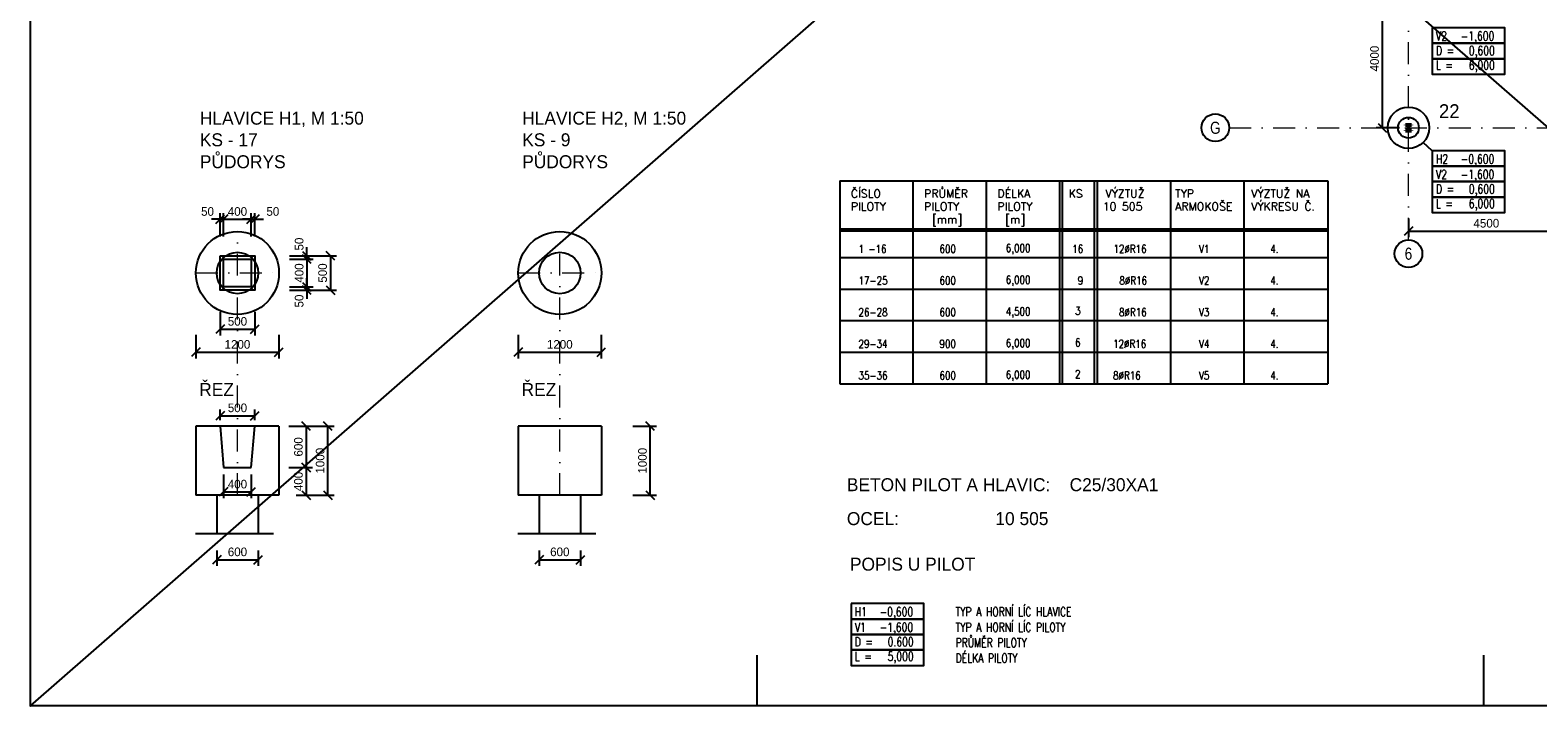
# Model space of a CAD drawing. Header units: millimetres. Extents: x -15255 to 382697, y -199968 to 116742.
# Tile 12 of 40: x 87895 to 131467, y -64111 to -44576. Entities that reach past the tile are written whole.
import ezdxf
from ezdxf.enums import TextEntityAlignment as Align

# ---------------------------------------------------------------- set-up
doc = ezdxf.new("R2010")
doc.units = ezdxf.units.MM
doc.header["$LTSCALE"] = 50
doc.linetypes.add('DASHDOT', pattern=[25.4, 12.7, -6.35, 0, -6.35])
for name, color, linetype in [('CISLA', 2, 'Continuous'), ('KOTY', 4, 'Continuous'), ('PILOTY', 2, 'Continuous'), ('POPIS', 6, 'Continuous')]:
    doc.layers.add(name, color=color, linetype=linetype)
for name, color, linetype, lineweight in [('CKKOTY', 3, 'Continuous', 25), ('CKRASTR', 1, 'DASHDOT', 18), ('CKRASTR_POPIS', 3, 'Continuous', 25), ('CSPROFILY_REZY', 4, 'Continuous', 50)]:
    doc.layers.add(name, color=color, linetype=linetype, lineweight=lineweight)
doc.styles.add('Arial', font='ARIAL.TTF', dxfattribs={"width": 0.8})
doc.styles.add('RomanS', font='romans.shx')
doc.dimstyles.new('CADKON', dxfattribs={"dimscale": 100, "dimtxt": 2.5, "dimasz": 2.5, "dimexe": 1.8, "dimexo": 5, "dimgap": 1, "dimtad": 1, "dimdec": 0, "dimrnd": 1, "dimtxsty": 'Standard', "dimblk1": 'OBLIQUE', "dimblk2": 'OBLIQUE', "dimsah": 1, "dimcen": 2.5, "dimclrd": 256, "dimadec": 1, "dimazin": 2, "dimtfac": 1, "dimtdec": 0, "dimtix": 1, "dimtmove": 2, "dimatfit": 3, "dimldrblk": 'OPEN30', "dimfxl": 0, "dimtolj": 1, "dimlwd": -1, "dimarcsym": 0})

# ---------------------------------------------------------------- blocks, each defined once
blk = doc.blocks.new('CK_S_EXT_HEAHEA180')
for p, q in [((-90, 85.5), (90, 85.5)), ((-90, 85.5), (-90, 76)), ((-90, 76), (-18, 76)), ((-3, -61), (-3, 61)), ((3, -61), (3, 61)), ((90, 76), (18, 76)), ((90, 85.5), (90, 76)), ((-90, -85.5), (-90, -76)), ((-90, -76), (-18, -76)), ((-90, -85.5), (90, -85.5)), ((90, -76), (18, -76)), ((90, -85.5), (90, -76))]:
    blk.add_line(p, q)
for centre, start, end in [((-18, 61), 0, 90), ((18, 61), 90, 180), ((-18, -61), 270, 0), ((18, -61), 180, 270)]:
    blk.add_arc(centre, 15, start, end)
blk = doc.blocks.new('_OBLIQUE')
at = {"color": 0, "linetype": 'ByBlock'}
blk.add_line((-0.5, -0.5), (0.5, 0.5), dxfattribs=at)
blk = doc.blocks.new('*D164')
at = {"layer": 'CKKOTY', "color": 0, "lineweight": -2}
for p, q in [((127473, -43398), (126793, -43398)), ((127473, -47398), (126793, -47398))]:
    blk.add_line(p, q, dxfattribs=at)
at = {"layer": 'CKKOTY'}
blk.add_line((126973, -47398), (126973, -43398), dxfattribs=at)
at = {"layer": 'Defpoints', "color": 0}
for p in [(126973, -43398), (129721, -43398), (129721, -47398)]:
    blk.add_point(p, dxfattribs=at)
at = {"layer": 'CKKOTY', "xscale": 250, "yscale": 250, "zscale": 250}
for p, rotation in [((126973, -43398), 90), ((126973, -47398), 270)]:
    blk.add_blockref('_OBLIQUE', p, dxfattribs=dict(at, rotation=rotation))
at = {"layer": 'CKKOTY', "color": 0, "insert": (126748, -45398), "char_height": 250, "attachment_point": 5, "rotation": 90}
blk.add_mtext('\\A1;4000', dxfattribs=at)
blk = doc.blocks.new('_Open30')
at = {"color": 0, "lineweight": -2}
for p, q in [((-1, 0.27), (0, 0)), ((0, 0), (-1, -0.27)), ((0, 0), (-1, 0))]:
    blk.add_line(p, q, dxfattribs=at)
blk = doc.blocks.new('*D170')
at = {"layer": 'CKKOTY', "color": 0, "lineweight": -2}
for p, q in [((127729, -50019), (127729, -50565)), ((132229, -50019), (132229, -50565))]:
    blk.add_line(p, q, dxfattribs=at)
at = {"layer": 'CKKOTY'}
blk.add_line((127729, -50385), (132229, -50385), dxfattribs=at)
at = {"layer": 'Defpoints', "color": 0}
for p in [(127729, -49519), (132229, -49519), (132229, -50385)]:
    blk.add_point(p, dxfattribs=at)
at = {"layer": 'CKKOTY', "xscale": 250, "yscale": 250, "zscale": 250, "rotation": 180}
blk.add_blockref('_OBLIQUE', (127729, -50385), dxfattribs=at)
at = {"layer": 'CKKOTY', "xscale": 250, "yscale": 250, "zscale": 250}
blk.add_blockref('_OBLIQUE', (132229, -50385), dxfattribs=at)
at = {"layer": 'CKKOTY', "color": 0, "insert": (129979, -50160), "char_height": 250, "attachment_point": 5}
blk.add_mtext('\\A1;4500', dxfattribs=at)
blk = doc.blocks.new('*D204')
at = {"layer": 'CKKOTY', "color": 0, "lineweight": -2}
for p, q in [((92686, -53387), (92686, -54067)), ((95086, -53387), (95086, -54067))]:
    blk.add_line(p, q, dxfattribs=at)
at = {"layer": 'CKKOTY'}
blk.add_line((92686, -53887), (95086, -53887), dxfattribs=at)
at = {"layer": 'Defpoints', "color": 0}
for p in [(92686, -52069), (95086, -52069), (95086, -53887)]:
    blk.add_point(p, dxfattribs=at)
at = {"layer": 'CKKOTY', "xscale": 250, "yscale": 250, "zscale": 250, "rotation": 180}
blk.add_blockref('_OBLIQUE', (92686, -53887), dxfattribs=at)
at = {"layer": 'CKKOTY', "xscale": 250, "yscale": 250, "zscale": 250}
blk.add_blockref('_OBLIQUE', (95086, -53887), dxfattribs=at)
at = {"layer": 'CKKOTY', "color": 0, "insert": (93886, -53662), "char_height": 250, "attachment_point": 5}
blk.add_mtext('\\A1;1200', dxfattribs=at)
blk = doc.blocks.new('*D205')
at = {"layer": 'CKKOTY'}
for p, q in [((93386, -50045), (93136, -50045)), ((93486, -50045), (93386, -50045)), ((93486, -50045), (93736, -50045))]:
    blk.add_line(p, q, dxfattribs=at)
at = {"layer": 'CKKOTY', "color": 0, "lineweight": -2}
for p, q in [((93386, -50545), (93386, -49865)), ((93486, -50545), (93486, -49865))]:
    blk.add_line(p, q, dxfattribs=at)
at = {"layer": 'Defpoints', "color": 0}
for p in [(93386, -50045), (93386, -51097), (93486, -51197)]:
    blk.add_point(p, dxfattribs=at)
at = {"layer": 'CKKOTY', "xscale": 250, "yscale": 250, "zscale": 250}
blk.add_blockref('_OBLIQUE', (93386, -50045), dxfattribs=at)
at = {"layer": 'CKKOTY', "xscale": 250, "yscale": 250, "zscale": 250, "rotation": 180}
blk.add_blockref('_OBLIQUE', (93486, -50045), dxfattribs=at)
at = {"layer": 'CKKOTY', "color": 0, "insert": (93021, -49820), "char_height": 250, "attachment_point": 5}
blk.add_mtext('\\A1;50', dxfattribs=at)
blk = doc.blocks.new('*D206')
at = {"layer": 'CKKOTY', "color": 0, "lineweight": -2}
for p, q in [((93486, -50545), (93486, -49865)), ((94286, -50545), (94286, -49865))]:
    blk.add_line(p, q, dxfattribs=at)
at = {"layer": 'CKKOTY'}
blk.add_line((93486, -50045), (94286, -50045), dxfattribs=at)
at = {"layer": 'Defpoints', "color": 0}
for p in [(94286, -50045), (93486, -51197), (94286, -51197)]:
    blk.add_point(p, dxfattribs=at)
at = {"layer": 'CKKOTY', "xscale": 250, "yscale": 250, "zscale": 250, "rotation": 180}
blk.add_blockref('_OBLIQUE', (93486, -50045), dxfattribs=at)
at = {"layer": 'CKKOTY', "xscale": 250, "yscale": 250, "zscale": 250}
blk.add_blockref('_OBLIQUE', (94286, -50045), dxfattribs=at)
at = {"layer": 'CKKOTY', "color": 0, "insert": (93886, -49820), "char_height": 250, "attachment_point": 5}
blk.add_mtext('\\A1;400', dxfattribs=at)
blk = doc.blocks.new('*D207')
at = {"layer": 'CKKOTY'}
for p, q in [((94286, -50045), (94036, -50045)), ((94286, -50045), (94386, -50045)), ((94386, -50045), (94636, -50045))]:
    blk.add_line(p, q, dxfattribs=at)
at = {"layer": 'CKKOTY', "color": 0, "lineweight": -2}
for p, q in [((94286, -50545), (94286, -49865)), ((94386, -50545), (94386, -49865))]:
    blk.add_line(p, q, dxfattribs=at)
at = {"layer": 'Defpoints', "color": 0}
for p in [(94386, -50045), (94286, -51197), (94386, -51197)]:
    blk.add_point(p, dxfattribs=at)
at = {"layer": 'CKKOTY', "xscale": 250, "yscale": 250, "zscale": 250}
blk.add_blockref('_OBLIQUE', (94286, -50045), dxfattribs=at)
at = {"layer": 'CKKOTY', "xscale": 250, "yscale": 250, "zscale": 250, "rotation": 180}
blk.add_blockref('_OBLIQUE', (94386, -50045), dxfattribs=at)
at = {"layer": 'CKKOTY', "color": 0, "insert": (94909, -49820), "char_height": 250, "attachment_point": 5}
blk.add_mtext('\\A1;50', dxfattribs=at)
blk = doc.blocks.new('*D208')
at = {"layer": 'CKKOTY'}
for p, q in [((95895, -51097), (95895, -50847)), ((95895, -51097), (95895, -51197)), ((95895, -51197), (95895, -51447))]:
    blk.add_line(p, q, dxfattribs=at)
at = {"layer": 'CKKOTY', "color": 0, "lineweight": -2}
for p, q in [((95395, -51097), (96075, -51097)), ((95395, -51197), (96075, -51197))]:
    blk.add_line(p, q, dxfattribs=at)
at = {"layer": 'Defpoints', "color": 0}
for p in [(94286, -51197), (94386, -51097), (95895, -51197)]:
    blk.add_point(p, dxfattribs=at)
at = {"layer": 'CKKOTY', "xscale": 250, "yscale": 250, "zscale": 250}
for p, rotation in [((95895, -51097), 270), ((95895, -51197), 90)]:
    blk.add_blockref('_OBLIQUE', p, dxfattribs=dict(at, rotation=rotation))
at = {"layer": 'CKKOTY', "color": 0, "insert": (95670, -50760), "char_height": 250, "attachment_point": 5, "rotation": 90}
blk.add_mtext('\\A1;50', dxfattribs=at)
blk = doc.blocks.new('*D209')
at = {"layer": 'CKKOTY', "color": 0, "lineweight": -2}
for p, q in [((95395, -51197), (96075, -51197)), ((95395, -51997), (96075, -51997))]:
    blk.add_line(p, q, dxfattribs=at)
at = {"layer": 'CKKOTY'}
blk.add_line((95895, -51197), (95895, -51997), dxfattribs=at)
at = {"layer": 'Defpoints', "color": 0}
for p in [(94286, -51197), (94286, -51997), (95895, -51997)]:
    blk.add_point(p, dxfattribs=at)
at = {"layer": 'CKKOTY', "xscale": 250, "yscale": 250, "zscale": 250}
for p, rotation in [((95895, -51197), 90), ((95895, -51997), 270)]:
    blk.add_blockref('_OBLIQUE', p, dxfattribs=dict(at, rotation=rotation))
at = {"layer": 'CKKOTY', "color": 0, "insert": (95670, -51597), "char_height": 250, "attachment_point": 5, "rotation": 90}
blk.add_mtext('\\A1;400', dxfattribs=at)
blk = doc.blocks.new('*D210')
at = {"layer": 'CKKOTY'}
for p, q in [((95895, -51997), (95895, -51747)), ((95895, -51997), (95895, -52097)), ((95895, -52097), (95895, -52347))]:
    blk.add_line(p, q, dxfattribs=at)
at = {"layer": 'CKKOTY', "color": 0, "lineweight": -2}
for p, q in [((95395, -51997), (96075, -51997)), ((95395, -52097), (96075, -52097))]:
    blk.add_line(p, q, dxfattribs=at)
at = {"layer": 'Defpoints', "color": 0}
for p in [(94286, -51997), (94386, -52097), (95895, -52097)]:
    blk.add_point(p, dxfattribs=at)
at = {"layer": 'CKKOTY', "xscale": 250, "yscale": 250, "zscale": 250}
for p, rotation in [((95895, -51997), 270), ((95895, -52097), 90)]:
    blk.add_blockref('_OBLIQUE', p, dxfattribs=dict(at, rotation=rotation))
at = {"layer": 'CKKOTY', "color": 0, "insert": (95670, -52407), "char_height": 250, "attachment_point": 5, "rotation": 90}
blk.add_mtext('\\A1;50', dxfattribs=at)
blk = doc.blocks.new('*D211')
at = {"layer": 'CKKOTY', "color": 0, "lineweight": -2}
for p, q in [((96073, -51097), (96753, -51097)), ((96073, -52097), (96753, -52097))]:
    blk.add_line(p, q, dxfattribs=at)
at = {"layer": 'CKKOTY'}
blk.add_line((96573, -51097), (96573, -52097), dxfattribs=at)
at = {"layer": 'Defpoints', "color": 0}
for p in [(94386, -51097), (94386, -52097), (96573, -52097)]:
    blk.add_point(p, dxfattribs=at)
at = {"layer": 'CKKOTY', "xscale": 250, "yscale": 250, "zscale": 250}
for p, rotation in [((96573, -51097), 90), ((96573, -52097), 270)]:
    blk.add_blockref('_OBLIQUE', p, dxfattribs=dict(at, rotation=rotation))
at = {"layer": 'CKKOTY', "color": 0, "insert": (96348, -51597), "char_height": 250, "attachment_point": 5, "rotation": 90}
blk.add_mtext('\\A1;500', dxfattribs=at)
blk = doc.blocks.new('*D212')
at = {"layer": 'CKKOTY', "color": 0, "lineweight": -2}
for p, q in [((93386, -52722), (93386, -53402)), ((94386, -52722), (94386, -53402))]:
    blk.add_line(p, q, dxfattribs=at)
at = {"layer": 'CKKOTY'}
blk.add_line((93386, -53222), (94386, -53222), dxfattribs=at)
at = {"layer": 'Defpoints', "color": 0}
for p in [(93386, -52097), (94386, -52097), (94386, -53222)]:
    blk.add_point(p, dxfattribs=at)
at = {"layer": 'CKKOTY', "xscale": 250, "yscale": 250, "zscale": 250, "rotation": 180}
blk.add_blockref('_OBLIQUE', (93386, -53222), dxfattribs=at)
at = {"layer": 'CKKOTY', "xscale": 250, "yscale": 250, "zscale": 250}
blk.add_blockref('_OBLIQUE', (94386, -53222), dxfattribs=at)
at = {"layer": 'CKKOTY', "color": 0, "insert": (93886, -52997), "char_height": 250, "attachment_point": 5}
blk.add_mtext('\\A1;500', dxfattribs=at)
blk = doc.blocks.new('*D213')
at = {"layer": 'CKKOTY', "color": 0, "lineweight": -2}
for p, q in [((95373, -56024), (96053, -56024)), ((95373, -57224), (96053, -57224))]:
    blk.add_line(p, q, dxfattribs=at)
at = {"layer": 'CKKOTY'}
blk.add_line((95873, -56024), (95873, -57224), dxfattribs=at)
at = {"layer": 'Defpoints', "color": 0}
for p in [(94386, -56024), (94286, -57224), (95873, -57224)]:
    blk.add_point(p, dxfattribs=at)
at = {"layer": 'CKKOTY', "xscale": 250, "yscale": 250, "zscale": 250}
for p, rotation in [((95873, -56024), 90), ((95873, -57224), 270)]:
    blk.add_blockref('_OBLIQUE', p, dxfattribs=dict(at, rotation=rotation))
at = {"layer": 'CKKOTY', "color": 0, "insert": (95648, -56624), "char_height": 250, "attachment_point": 5, "rotation": 90}
blk.add_mtext('\\A1;600', dxfattribs=at)
blk = doc.blocks.new('*D214')
at = {"layer": 'CKKOTY', "color": 0, "lineweight": -2}
for p, q in [((95373, -57224), (96053, -57224)), ((95586, -58024), (96053, -58024))]:
    blk.add_line(p, q, dxfattribs=at)
at = {"layer": 'CKKOTY'}
blk.add_line((95873, -57224), (95873, -58024), dxfattribs=at)
at = {"layer": 'Defpoints', "color": 0}
for p in [(94286, -57224), (95086, -58024), (95873, -58024)]:
    blk.add_point(p, dxfattribs=at)
at = {"layer": 'CKKOTY', "xscale": 250, "yscale": 250, "zscale": 250}
for p, rotation in [((95873, -57224), 90), ((95873, -58024), 270)]:
    blk.add_blockref('_OBLIQUE', p, dxfattribs=dict(at, rotation=rotation))
at = {"layer": 'CKKOTY', "color": 0, "insert": (95648, -57624), "char_height": 250, "attachment_point": 5, "rotation": 90}
blk.add_mtext('\\A1;400', dxfattribs=at)
blk = doc.blocks.new('*D215')
at = {"layer": 'CKKOTY', "color": 0, "lineweight": -2}
for p, q in [((96001, -56024), (96681, -56024)), ((96001, -58024), (96681, -58024))]:
    blk.add_line(p, q, dxfattribs=at)
at = {"layer": 'CKKOTY'}
blk.add_line((96501, -58024), (96501, -56024), dxfattribs=at)
at = {"layer": 'Defpoints', "color": 0}
for p in [(95086, -56024), (96501, -56024), (95086, -58024)]:
    blk.add_point(p, dxfattribs=at)
at = {"layer": 'CKKOTY', "xscale": 250, "yscale": 250, "zscale": 250}
for p, rotation in [((96501, -56024), 90), ((96501, -58024), 270)]:
    blk.add_blockref('_OBLIQUE', p, dxfattribs=dict(at, rotation=rotation))
at = {"layer": 'CKKOTY', "color": 0, "insert": (96276, -57024), "char_height": 250, "attachment_point": 5, "rotation": 90}
blk.add_mtext('\\A1;1000', dxfattribs=at)
blk = doc.blocks.new('*D216')
at = {"layer": 'CKKOTY', "color": 0, "lineweight": -2}
for p, q in [((93286, -59624), (93286, -60066)), ((94485, -59624), (94485, -60066))]:
    blk.add_line(p, q, dxfattribs=at)
at = {"layer": 'CKKOTY'}
blk.add_line((93286, -59886), (94485, -59886), dxfattribs=at)
at = {"layer": 'Defpoints', "color": 0}
for p in [(93286, -59124), (94485, -59124), (94485, -59886)]:
    blk.add_point(p, dxfattribs=at)
at = {"layer": 'CKKOTY', "xscale": 250, "yscale": 250, "zscale": 250, "rotation": 180}
blk.add_blockref('_OBLIQUE', (93286, -59886), dxfattribs=at)
at = {"layer": 'CKKOTY', "xscale": 250, "yscale": 250, "zscale": 250}
blk.add_blockref('_OBLIQUE', (94485, -59886), dxfattribs=at)
at = {"layer": 'CKKOTY', "color": 0, "insert": (93886, -59661), "char_height": 250, "attachment_point": 5}
blk.add_mtext('\\A1;600', dxfattribs=at)
blk = doc.blocks.new('*D219')
at = {"layer": 'CKKOTY', "color": 0, "lineweight": -2}
for p, q in [((102602, -59624), (102602, -60066)), ((103802, -59624), (103802, -60066))]:
    blk.add_line(p, q, dxfattribs=at)
at = {"layer": 'CKKOTY'}
blk.add_line((102602, -59886), (103802, -59886), dxfattribs=at)
at = {"layer": 'Defpoints', "color": 0}
for p in [(102602, -59124), (103802, -59124), (103802, -59886)]:
    blk.add_point(p, dxfattribs=at)
at = {"layer": 'CKKOTY', "xscale": 250, "yscale": 250, "zscale": 250, "rotation": 180}
blk.add_blockref('_OBLIQUE', (102602, -59886), dxfattribs=at)
at = {"layer": 'CKKOTY', "xscale": 250, "yscale": 250, "zscale": 250}
blk.add_blockref('_OBLIQUE', (103802, -59886), dxfattribs=at)
at = {"layer": 'CKKOTY', "color": 0, "insert": (103202, -59661), "char_height": 250, "attachment_point": 5}
blk.add_mtext('\\A1;600', dxfattribs=at)
blk = doc.blocks.new('*D218')
at = {"layer": 'CKKOTY', "color": 0, "lineweight": -2}
for p, q in [((105317, -56024), (105997, -56024)), ((105317, -58024), (105997, -58024))]:
    blk.add_line(p, q, dxfattribs=at)
at = {"layer": 'CKKOTY'}
blk.add_line((105817, -58024), (105817, -56024), dxfattribs=at)
at = {"layer": 'Defpoints', "color": 0}
for p in [(104402, -56024), (105817, -56024), (104402, -58024)]:
    blk.add_point(p, dxfattribs=at)
at = {"layer": 'CKKOTY', "xscale": 250, "yscale": 250, "zscale": 250}
for p, rotation in [((105817, -56024), 90), ((105817, -58024), 270)]:
    blk.add_blockref('_OBLIQUE', p, dxfattribs=dict(at, rotation=rotation))
at = {"layer": 'CKKOTY', "color": 0, "insert": (105592, -57024), "char_height": 250, "attachment_point": 5, "rotation": 90}
blk.add_mtext('\\A1;1000', dxfattribs=at)
blk = doc.blocks.new('*D217')
at = {"layer": 'CKKOTY', "color": 0, "lineweight": -2}
for p, q in [((102002, -53387), (102002, -54067)), ((104402, -53387), (104402, -54067))]:
    blk.add_line(p, q, dxfattribs=at)
at = {"layer": 'CKKOTY'}
blk.add_line((102002, -53887), (104402, -53887), dxfattribs=at)
at = {"layer": 'Defpoints', "color": 0}
for p in [(102002, -52069), (104402, -52069), (104402, -53887)]:
    blk.add_point(p, dxfattribs=at)
at = {"layer": 'CKKOTY', "xscale": 250, "yscale": 250, "zscale": 250, "rotation": 180}
blk.add_blockref('_OBLIQUE', (102002, -53887), dxfattribs=at)
at = {"layer": 'CKKOTY', "xscale": 250, "yscale": 250, "zscale": 250}
blk.add_blockref('_OBLIQUE', (104402, -53887), dxfattribs=at)
at = {"layer": 'CKKOTY', "color": 0, "insert": (103202, -53662), "char_height": 250, "attachment_point": 5}
blk.add_mtext('\\A1;1200', dxfattribs=at)
blk = doc.blocks.new('*D220')
at = {"layer": 'CKKOTY', "color": 0, "lineweight": -2}
for p, q in [((93386, -55849), (93386, -55542)), ((94386, -55849), (94386, -55542))]:
    blk.add_line(p, q, dxfattribs=at)
at = {"layer": 'CKKOTY'}
blk.add_line((93386, -55722), (94386, -55722), dxfattribs=at)
at = {"layer": 'Defpoints', "color": 0}
for p in [(94386, -55722), (93386, -56349), (94386, -56349)]:
    blk.add_point(p, dxfattribs=at)
at = {"layer": 'CKKOTY', "xscale": 250, "yscale": 250, "zscale": 250, "rotation": 180}
blk.add_blockref('_OBLIQUE', (93386, -55722), dxfattribs=at)
at = {"layer": 'CKKOTY', "xscale": 250, "yscale": 250, "zscale": 250}
blk.add_blockref('_OBLIQUE', (94386, -55722), dxfattribs=at)
at = {"layer": 'CKKOTY', "color": 0, "insert": (93886, -55497), "char_height": 250, "attachment_point": 5}
blk.add_mtext('\\A1;500', dxfattribs=at)
blk = doc.blocks.new('*D221')
at = {"layer": 'CKKOTY', "color": 0, "lineweight": -2}
for p, q in [((93486, -57427), (93486, -58107)), ((94286, -57427), (94286, -58107))]:
    blk.add_line(p, q, dxfattribs=at)
at = {"layer": 'CKKOTY'}
blk.add_line((93486, -57927), (94286, -57927), dxfattribs=at)
at = {"layer": 'Defpoints', "color": 0}
for p in [(93486, -56783), (94286, -56783), (94286, -57927)]:
    blk.add_point(p, dxfattribs=at)
at = {"layer": 'CKKOTY', "xscale": 250, "yscale": 250, "zscale": 250, "rotation": 180}
blk.add_blockref('_OBLIQUE', (93486, -57927), dxfattribs=at)
at = {"layer": 'CKKOTY', "xscale": 250, "yscale": 250, "zscale": 250}
blk.add_blockref('_OBLIQUE', (94286, -57927), dxfattribs=at)
at = {"layer": 'CKKOTY', "color": 0, "insert": (93886, -57702), "char_height": 250, "attachment_point": 5}
blk.add_mtext('\\A1;400', dxfattribs=at)

msp = doc.modelspace()

# ---------------------------------------------------------------- linework, layer by layer
for p, q in [((87895.1, -9072.8), (87895.1, -64101.3)), ((128417.4, -48062), (128154, -47820.9)), ((111290.3, -48932.5), (111290.3, -54804.3)), ((111290.3, -48932.5), (125399.1, -48932.5)), ((113408.5, -48932.5), (113408.5, -54804.3)), ((115526.8, -48932.5), (115526.8, -54804.3)), ((117645, -48932.5), (117645, -54804.3)), ((117721.9, -48932.5), (117721.9, -54804.3)), ((118641.1, -48932.5), (118641.1, -54804.3)), ((118733.3, -48932.5), (118733.3, -54804.3)), ((120851.6, -48932.5), (120851.6, -54804.3)), ((122969.8, -48932.5), (122969.8, -54804.3)), ((122969.8, -48932.5), (122969.8, -54804.3)), ((125399.1, -48932.5), (125399.1, -54804.3)), ((111290.3, -50318.1), (125399.1, -50318.1)), ((111290.3, -50379), (125399.1, -50379)), ((111290.3, -51145.1), (117645, -51145.1)), ((117645, -51145.1), (122969.8, -51145.1)), ((122969.8, -51145.1), (125399.1, -51145.1)), ((111290.3, -52059.9), (125399.1, -52059.9)), ((111290.3, -52974.7), (125399.1, -52974.7)), ((111290.3, -53889.5), (125399.1, -53889.5)), ((111290.3, -54804.3), (125399.1, -54804.3)), ((111290.3, -54804.3), (125399.1, -54804.3)), ((87895.1, -62647.2), (87895.1, -64111.3)), ((108895.1, -62647.2), (108895.1, -64111.3)), ((129895.1, -62647.2), (129895.1, -64111.3)), ((150895.1, -64111.3), (87905.1, -64111.3))]:
    msp.add_line(p, q)
at = {"linetype": 'Continuous'}
for points in [[(128417.4, -44508.6), (128417.4, -44955.2), (130513.5, -44955.2), (130513.5, -44508.6)], [(128417.4, -44955.2), (128417.4, -45401.9), (130513.5, -45401.9), (130513.5, -44955.2)], [(128417.4, -45401.9), (128417.4, -45848.5), (130513.5, -45848.5), (130513.5, -45401.9)], [(128417.4, -48062), (128417.4, -48508.6), (130513.5, -48508.6), (130513.5, -48062)], [(128417.4, -48508.6), (128417.4, -48955.2), (130513.5, -48955.2), (130513.5, -48508.6)], [(128417.4, -48955.2), (128417.4, -49401.9), (130513.5, -49401.9), (130513.5, -48955.2)], [(128417.4, -49401.9), (128417.4, -49848.5), (130513.5, -49848.5), (130513.5, -49401.9)], [(111621.9, -61154.3), (111621.9, -61601), (113717.9, -61601), (113717.9, -61154.3)], [(111621.9, -61601), (111621.9, -62047.6), (113717.9, -62047.6), (113717.9, -61601)], [(111621.9, -62047.6), (111621.9, -62494.2), (113717.9, -62494.2), (113717.9, -62047.6)], [(111621.9, -62494.2), (111621.9, -62940.8), (113717.9, -62940.8), (113717.9, -62494.2)]]:
    msp.add_lwpolyline(points, close=True, dxfattribs=at)
msp.add_arc((87905.1, -64101.3), 10, 180, 270)
at = {"layer": 'CKRASTR'}
for p, q in [((127728.5, -50638.2), (127728.5, -35690.5)), ((122546.4, -47397.9), (145228.5, -47397.9)), ((93886, -58023.5), (93886, -50396.9)), ((103202.3, -58023.5), (103202.3, -50396.9)), ((92686, -51596.9), (95086, -51596.9)), ((102002.3, -51596.9), (104402.3, -51596.9))]:
    msp.add_line(p, q, dxfattribs=at)
at = {"layer": 'CKRASTR_POPIS'}
for centre in [(122146.4, -47397.9), (127728.5, -51038.2)]:
    msp.add_circle(centre, 400, dxfattribs=at)
at = {"layer": 'KOTY'}
for p, q in [((150895.1, -64111.3), (87905.1, -9062.8)), ((87905.1, -64111.3), (150885.1, -9062.8)), ((92674.8, -59124), (94923.2, -59124)), ((101991.1, -59124), (104239.5, -59124))]:
    msp.add_line(p, q, dxfattribs=at)
at = {"layer": 'PILOTY'}
for p, q in [((92686, -56023.5), (92686, -58023.5)), ((95086, -56023.5), (92686, -56023.5)), ((93386, -56023.5), (93486, -57223.5)), ((94286, -57223.5), (94386, -56023.5)), ((95086, -56023.5), (95086, -58023.5)), ((104402.3, -56023.5), (102002.3, -56023.5)), ((102002.3, -56023.5), (102002.3, -58023.5)), ((104402.3, -56023.5), (104402.3, -58023.5)), ((93486, -57223.5), (94286, -57223.5)), ((95086, -58023.5), (92686, -58023.5)), ((93286, -58023.5), (93286, -59124)), ((94485.4, -58023.5), (94485.4, -59124)), ((104402.3, -58023.5), (102002.3, -58023.5)), ((102602.3, -58023.5), (102602.3, -59124)), ((103801.7, -58023.5), (103801.7, -59124))]:
    msp.add_line(p, q, dxfattribs=at)
for points in [[(93386, -51096.9), (94386, -51096.9), (94386, -52096.9), (93386, -52096.9)], [(93486, -51196.9), (94286, -51196.9), (94286, -51996.9), (93486, -51996.9)]]:
    msp.add_lwpolyline(points, close=True, dxfattribs=at)
for centre, radius in [((127728.5, -47397.9), 600), ((127728.5, -47397.9), 300), ((93886, -51596.9), 1200), ((103202.3, -51596.9), 1200), ((93886, -51596.9), 600), ((103202.3, -51596.9), 600)]:
    msp.add_circle(centre, radius, dxfattribs=at)

# ---------------------------------------------------------------- block references
at = {"layer": 'CSPROFILY_REZY'}
msp.add_blockref('CK_S_EXT_HEAHEA180', (127728.5, -47397.9), dxfattribs=at)

# ---------------------------------------------------------------- texts
at = {"linetype": 'Continuous', "style": 'RomanS', "width": 0.75}
for s, height, p in [('V2', 259.88, (128522.6, -44876.4)), ('-1,600', 259.88, (129240.9, -44876.4)), ('D =', 259.88, (128522.6, -45297.2)), ('0,600', 259.88, (129472.7, -45297.2)), ('L =', 259.88, (128522.6, -45717.9)), ('6,000', 259.88, (129472.7, -45717.9)), ('H2', 259.88, (128522.6, -48429.8)), ('-0,600', 259.88, (129240.9, -48429.8)), ('V2', 259.88, (128522.6, -48876.4)), ('-1,600', 259.88, (129240.9, -48876.4)), ('D =', 259.88, (128522.6, -49297.2)), ('0,600', 259.88, (129472.7, -49297.2)), ('L =', 259.88, (128522.6, -49717.9)), ('6,000', 259.88, (129472.7, -49717.9)), ('H1', 259.88, (111727, -61522.1)), ('-0,600', 259.88, (112445.3, -61522.1)), ('TYP A HORNÍ LÍC HLAVICE', 259.875, (114642.3, -61522.1)), ('V1', 259.88, (111727, -61968.8)), ('-1,600', 259.88, (112445.3, -61968.8)), ('TYP A HORNÍ LÍC PILOTY', 259.875, (114642.3, -61968.8)), ('D =', 259.88, (111727, -62389.5)), ('0.600', 259.88, (112677.1, -62389.5)), ('PRŮMĚR PILOTY', 259.875, (114642.3, -62415.4)), ('L =', 259.88, (111727, -62810.3)), ('5,000', 259.88, (112677.1, -62810.3)), ('DÉLKA PILOTY', 259.875, (114642.3, -62862))]:
    msp.add_text(s, height=height, dxfattribs=at).set_placement(p)
at = {"style": 'RomanS'}
for s, p in [('ČÍSLO', (111613.1, -49415.6)), ('PRŮMĚR', (113731.3, -49415.6)), ('DÉLKA', (115849.6, -49415.6)), ('KS', (117907.8, -49415.6)), ('VÝZTUŽ', (118972, -49415.6)), ('TYP', (120986.2, -49415.6)), ('VÝZTUŽ NA', (123184, -49415.6)), ('PILOTY ', (111613.1, -49789.6)), ('PILOTY ', (113731.3, -49789.6)), ('PILOTY ', (115849.6, -49789.6)), ('10 505', (118892, -49789.6)), ('ARMOKOŠE', (120986.2, -49789.6)), ('VÝKRESU Č.', (123184, -49789.6)), ('[mm]', (113957.3, -50163.6)), ('[m]', (116075.5, -50163.6))]:
    msp.add_text(s, height=231, dxfattribs=at).set_placement(p)
at = {"style": 'RomanS', "width": 0.8}
for s, p in [('1 -16', (111834.1, -51016.5)), ('600', (114175, -51016.5)), ('6,000', (116091.8, -50993.3)), ('16', (118012, -51016.5)), ('12%%CR16', (119201.3, -51016.5)), ('V1', (121673.5, -51016.5)), ('4.', (123736.2, -51016.5)), ('17-25', (111834.1, -51931.3)), ('600', (114175, -51931.3)), ('6,000', (116091.8, -51908.1)), ('9', (118168.1, -51931.3)), ('8%%CR16', (119373.1, -51931.3)), ('V2', (121673.5, -51931.3)), ('4.', (123736.2, -51931.3)), ('26-28', (111834.1, -52846.1)), ('600', (114175, -52846.1)), ('4,500', (116091.8, -52822.9)), ('3', (118091.3, -52806.5)), ('8%%CR16', (119361.9, -52846.1)), ('V3', (121673.5, -52846.1)), ('4.', (123736.2, -52846.1)), ('29-34', (111834.1, -53760.9)), ('900', (114175, -53760.9)), ('6,000', (116091.8, -53737.7)), ('6', (118091.3, -53721.3)), ('12%%CR16', (119190.2, -53760.9)), ('V4', (121673.5, -53760.9)), ('4.', (123736.2, -53760.9)), ('35-36', (111834.1, -54675.7)), ('600', (114175, -54675.7)), ('6,000', (116091.8, -54652.5)), ('2', (118091.3, -54636.1)), ('8%%CR16', (119190.2, -54675.7)), ('V5', (121673.5, -54675.7)), ('4.', (123736.2, -54675.7))]:
    msp.add_text(s, height=231, dxfattribs=at).set_placement(p)
at = {"layer": 'CISLA'}
msp.add_text('22', height=400, dxfattribs=at).set_placement((128609.2, -47118.7))
at = {"layer": 'CKRASTR_POPIS', "style": 'Arial', "width": 0.8}
for s, p in [('G', (122146.4, -47397.9)), ('6', (127728.5, -51038.2))]:
    msp.add_text(s, height=350, dxfattribs=at).set_placement(p, align=Align.MIDDLE)
at = {"layer": 'POPIS'}
for s, p in [('HLAVICE H1, M 1:50', (92799.3, -47308.5)), ('HLAVICE H2, M 1:50', (102115.5, -47308.5)), ('KS - 17', (92799.3, -47933.5)), ('KS - 9', (102115.5, -47933.5)), ('PŮDORYS', (92799.3, -48567.5)), ('PŮDORYS', (102115.5, -48567.5)), ('ŘEZ', (92780.9, -55152.7)), ('ŘEZ', (102097.2, -55152.7)), ('BETON PILOT A HLAVIC:    C25/30XA1', (111498, -57904.8)), ('OCEL:                    10 505', (111498, -58885.6)), ('POPIS U PILOT', (111587.2, -60202.3))]:
    msp.add_text(s, height=375, dxfattribs=at).set_placement(p)

# ---------------------------------------------------------------- dimensions: what is measured, and where the dimension line sits
at = {"layer": 'CKKOTY'}
for base, p1, p2, override, picture, middle in [((126972.7, -43397.9), (129720.6, -47397.9), (129720.6, -43397.9), {"dimtmove": 2}, '*D164', (126747.7, -45397.9)), ((96572.7, -52096.9), (94386, -51096.9), (94386, -52096.9), {"dimlfac": 0.5}, '*D211', (96347.7, -51596.9)), ((95894.5, -51996.9), (94286, -51196.9), (94286, -51996.9), {"dimlfac": 0.5}, '*D209', (95669.5, -51596.9)), ((95872.5, -57223.5), (94386, -56023.5), (94286, -57223.5), {"dimlfac": 0.5}, '*D213', (95647.5, -56623.5)), ((96501, -56023.5), (95086, -58023.5), (95086, -56023.5), {"dimlfac": 0.5}, '*D215', (96276, -57023.5)), ((105817.3, -56023.5), (104402.3, -58023.5), (104402.3, -56023.5), {"dimlfac": 0.5}, '*D218', (105592.3, -57023.5)), ((95872.5, -58023.5), (94286, -57223.5), (95086, -58023.5), {"dimlfac": 0.5}, '*D214', (95647.5, -57623.5))]:
    dim = msp.add_linear_dim(base=base, p1=p1, p2=p2, angle=90, dimstyle='CADKON', override=override, dxfattribs=at)
    dim.commit()
    dim.dimension.update_dxf_attribs({"geometry": picture, "text_midpoint": middle})
for base, p1, p2, picture, middle in [((93386, -50045.3), (93486, -51196.9), (93386, -51096.9), '*D205', (93020.8, -49820.3)), ((94386, -50045.3), (94286, -51196.9), (94386, -51196.9), '*D207', (94909.2, -49820.3))]:
    dim = msp.add_linear_dim(base=base, p1=p1, p2=p2, dimstyle='CADKON', override={"dimlfac": 0.5}, dxfattribs=at)
    dim.commit()
    dim.dimension.update_dxf_attribs({"geometry": picture, "text_midpoint": middle, "dimtype": 160})
for base, p1, p2, picture, middle in [((94286, -50045.3), (93486, -51196.9), (94286, -51196.9), '*D206', (93886, -49820.3)), ((95086, -53887.3), (92686, -52068.8), (95086, -52068.8), '*D204', (93886, -53662.3)), ((94386, -53221.9), (93386, -52096.9), (94386, -52096.9), '*D212', (93886, -52996.9)), ((104402.3, -53887.3), (102002.3, -52068.8), (104402.3, -52068.8), '*D217', (103202.3, -53662.3)), ((94386, -55721.8), (93386, -56348.6), (94386, -56348.6), '*D220', (93886, -55496.8)), ((94286, -57927.2), (93486, -56783.2), (94286, -56783.2), '*D221', (93886, -57702.2)), ((94485.4, -59885.6), (93286, -59124), (94485.4, -59124), '*D216', (93885.7, -59660.6)), ((103801.7, -59885.6), (102602.3, -59124), (103801.7, -59124), '*D219', (103202, -59660.6))]:
    dim = msp.add_linear_dim(base=base, p1=p1, p2=p2, dimstyle='CADKON', override={"dimlfac": 0.5}, dxfattribs=at)
    dim.commit()
    dim.dimension.update_dxf_attribs({"geometry": picture, "text_midpoint": middle})
dim = msp.add_linear_dim(base=(132228.5, -50384.6), p1=(127728.5, -49519.4), p2=(132228.5, -49519.4), dimstyle='CADKON', dxfattribs=at)
dim.commit()
dim.dimension.update_dxf_attribs({"geometry": '*D170', "text_midpoint": (129978.5, -50159.6)})
for base, p1, p2, picture, middle in [((95894.5, -51196.9), (94386, -51096.9), (94286, -51196.9), '*D208', (95669.5, -50759.8)), ((95894.5, -52096.9), (94286, -51996.9), (94386, -52096.9), '*D210', (95669.5, -52407.2))]:
    dim = msp.add_linear_dim(base=base, p1=p1, p2=p2, angle=90, dimstyle='CADKON', override={"dimlfac": 0.5}, dxfattribs=at)
    dim.commit()
    dim.dimension.update_dxf_attribs({"geometry": picture, "text_midpoint": middle, "dimtype": 160})

doc.saveas('drawing.dxf')
